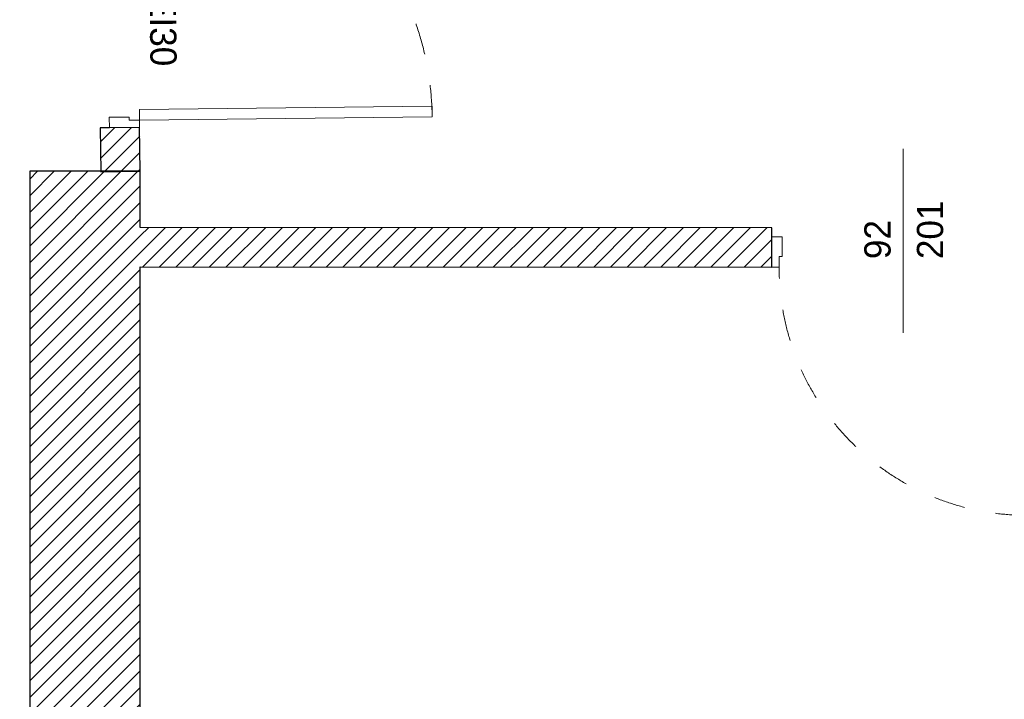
# Model space of a CAD drawing. Header units: millimetres. Extents: x 172139 to 266886, y 98118 to 138225.
# Tile 48 of 57: x 207830 to 211579, y 109411 to 111998. Entities that reach past the tile are written whole.
import ezdxf
from ezdxf.enums import TextEntityAlignment as Align

# ---------------------------------------------------------------- set-up
doc = ezdxf.new("R2010")
doc.units = ezdxf.units.MM
doc.header["$MEASUREMENT"] = 0
doc.linetypes.add('Przerywana', pattern=[240, 120, -120])
for name, color, linetype in [('Drzwi ArchiCAD', 7, 'Continuous'), ('KR_INW', 7, 'Continuous'), ('Znaczniki drzwi ArchiCADa', 7, 'Continuous')]:
    doc.layers.add(name, color=color, linetype=linetype)
for name, color, linetype, lineweight in [('Drzwi ArchiCAD_Nr_pióra__1', 7, 'Continuous', 13), ('Drzwi ArchiCAD_Nr_pióra__27', 7, 'Continuous', 25), ('KR_INW_Nr_pióra__101', 252, 'Continuous', 5), ('KR_INW_Nr_pióra__27', 7, 'Continuous', 25), ('Znaczniki drzwi ArchiCADa_Nr_pióra__7', 7, 'Continuous', 13)]:
    doc.layers.add(name, color=color, linetype=linetype, lineweight=lineweight)
doc.layers.add('Znaczniki drzwi ArchiCADa_Nr_pióra__20', color=7, linetype='Continuous', lineweight=13, true_color=0xb00000)
doc.styles.add('GENERATED_STYLE_1', font='txt')
pattern_1 = [(45, (0, 0), (-31.819804, 31.819804), [])]

# ---------------------------------------------------------------- blocks, each defined once
blk = doc.blocks.new('Drzwi 19_12')
at = {"layer": 'Drzwi ArchiCAD_Nr_pióra__1', "linetype": 'Continuous'}
for p, q in [((432, 0), (432, 944)), ((432, 944), (472, 944)), ((472, 944), (472, 0)), ((-472, 0), (-500, 0)), ((-500, 0), (-500, -115)), ((-472, -40), (-472, 0)), ((472, 0), (432, 0)), ((500, 0), (472, 0)), ((472, 0), (472, -40)), ((500, -115), (500, 0)), ((-460, -40), (-472, -40)), ((-460, -115), (-460, -40)), ((472, -40), (460, -40)), ((460, -40), (460, -115)), ((-500, -115), (-460, -115)), ((460, -115), (500, -115))]:
    blk.add_line(p, q, dxfattribs=at)
at = {"layer": 'Drzwi ArchiCAD_Nr_pióra__1', "linetype": 'Przerywana'}
blk.add_arc((472, 0), 944, 90, 180, dxfattribs=at)
at = {"layer": 'Drzwi ArchiCAD_Nr_pióra__27', "linetype": 'Continuous'}
for p, q in [((-500, 0), (-500, -115)), ((500, 0), (500, -115))]:
    blk.add_line(p, q, dxfattribs=at)
blk = doc.blocks.new('Znacznik Wym 19_12')
at = {"layer": 'Znaczniki drzwi ArchiCADa_Nr_pióra__20', "linetype": 'Continuous'}
blk.add_line((0, -400), (0, 300), dxfattribs=at)
at = {"layer": 'Znaczniki drzwi ArchiCADa_Nr_pióra__7', "style": 'GENERATED_STYLE_1'}
for tag, rotation, p in [('AC_MarkerText_3', 270, (-182.4, 72.7)), ('AC_MarkerText_2', 270, (17.6, 72.7)), ('AC_MarkerText_5', 180, (-108.8, -133))]:
    blk.add_attdef(tag, text='', height=100, rotation=rotation, dxfattribs=at).set_placement(p, align=Align.BOTTOM_LEFT)
blk = doc.blocks.new('Ściana_34', base_point=(207868.7, 111207.8))
at = {"layer": 'KR_INW_Nr_pióra__101', "linetype": 'Continuous'}
h = blk.add_hatch(dxfattribs=at)
h.set_pattern_fill('Cegła_licówka', color=256, style=0, pattern_type=2)
h.set_pattern_definition(pattern_1)
h.paths.add_polyline_path([(208288.7, 111207.5), (208288.7, 111057.5), (210693.6, 111056.2), (210693.7, 111171.2), (210693.7, 111206.2)])
at = {"layer": 'KR_INW_Nr_pióra__27', "linetype": 'Continuous'}
for p, q in [((210693.7, 111171.2), (210693.7, 111206.2)), ((210693.6, 111056.2), (210693.7, 111171.2))]:
    blk.add_line(p, q, dxfattribs=at)
at = {"layer": 'KR_INW_Nr_pióra__27', "linetype": 'Continuous', "flags": 128}
for points in [[(210693.7, 111206.2), (208288.7, 111207.5)], [(208288.7, 111057.5), (210693.6, 111056.2)]]:
    blk.add_lwpolyline(points, dxfattribs=at)
at = {"layer": 'Drzwi ArchiCAD', "linetype": 'Continuous', "xscale": -1, "zscale": 1000, "rotation": 179.9679760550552}
blk.add_blockref('Drzwi 19_12', (211193.6, 111055.9), dxfattribs=at)
at = {"layer": 'Znaczniki drzwi ArchiCADa', "color": 14, "lineweight": 13, "true_color": 0xb00000}
ref = blk.add_blockref('Znacznik Wym 19_12', (211193.7, 111205.9), dxfattribs=dict(at, rotation=359.9679760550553))
ref.add_attrib('AC_MarkerText_2', '92', dxfattribs={"layer": 'Znaczniki drzwi ArchiCADa_Nr_pióra__7', "color": 7, "height": 100, "rotation": 89.968, "style": 'GENERATED_STYLE_1'}).set_placement((211175.9, 111086.6), align=Align.BOTTOM_LEFT)
ref.add_attrib('AC_MarkerText_3', '201', dxfattribs={"layer": 'Znaczniki drzwi ArchiCADa_Nr_pióra__7', "color": 7, "height": 100, "rotation": 89.968, "style": 'GENERATED_STYLE_1'}).set_placement((211375.9, 111086.5), align=Align.BOTTOM_LEFT)
blk = doc.blocks.new('Drzwi 19_16')
at = {"layer": 'Drzwi ArchiCAD_Nr_pióra__1', "linetype": 'Continuous'}
for p, q in [((517, 0), (517, 1114)), ((517, 1114), (557, 1114)), ((557, 1114), (557, 0)), ((-557, 0), (-585, 0)), ((-585, 0), (-585, -115)), ((-557, -40), (-557, 0)), ((557, 0), (517, 0)), ((585, 0), (557, 0)), ((557, 0), (557, -40)), ((585, -115), (585, 0)), ((-545, -40), (-557, -40)), ((-545, -115), (-545, -40)), ((557, -40), (545, -40)), ((545, -40), (545, -115)), ((-585, -115), (-545, -115)), ((545, -115), (585, -115))]:
    blk.add_line(p, q, dxfattribs=at)
at = {"layer": 'Drzwi ArchiCAD_Nr_pióra__1', "linetype": 'Przerywana'}
blk.add_arc((557, 0), 1114, 90, 180, dxfattribs=at)
at = {"layer": 'Drzwi ArchiCAD_Nr_pióra__27', "linetype": 'Continuous'}
for p, q in [((-585, 0), (-585, -115)), ((585, 0), (585, -115))]:
    blk.add_line(p, q, dxfattribs=at)
blk = doc.blocks.new('Ściana_35', base_point=(208288.7, 111420.7))
at = {"layer": 'KR_INW_Nr_pióra__101', "linetype": 'Continuous'}
h = blk.add_hatch(dxfattribs=at)
h.set_pattern_fill('Cegła_licówka', color=256, style=0, pattern_type=2)
h.set_pattern_definition(pattern_1)
h.paths.add_polyline_path([(208121, 112967.6), (208123.4, 112756), (208158.4, 112756.4), (208273.4, 112757.7), (208271, 112967.6)])
h = blk.add_hatch(dxfattribs=at)
h.set_pattern_fill('Cegła_licówka', color=256, style=0, pattern_type=2)
h.set_pattern_definition(pattern_1)
h.paths.add_polyline_path([(208136.8, 111586), (208138.7, 111419), (208288.7, 111420.7), (208286.8, 111587.8), (208171.8, 111586.4)])
at = {"layer": 'KR_INW_Nr_pióra__27', "linetype": 'Continuous'}
for p, q in [((208158.4, 112756.4), (208123.4, 112756)), ((208273.4, 112757.7), (208158.4, 112756.4)), ((208171.8, 111586.4), (208136.8, 111586)), ((208286.8, 111587.8), (208171.8, 111586.4))]:
    blk.add_line(p, q, dxfattribs=at)
at = {"layer": 'KR_INW_Nr_pióra__27', "linetype": 'Continuous', "flags": 128}
for points in [[(208121, 112967.6), (208123.4, 112756)], [(208273.4, 112757.7), (208271, 112967.6)], [(208136.8, 111586), (208138.7, 111419)], [(208288.7, 111420.7), (208286.8, 111587.8)], [(208138.7, 111419), (208288.7, 111420.7)]]:
    blk.add_lwpolyline(points, dxfattribs=at)
at = {"layer": 'Drzwi ArchiCAD', "linetype": 'Continuous', "zscale": 1000, "rotation": 270.6556948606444}
blk.add_blockref('Drzwi 19_16', (208280.1, 112172.7), dxfattribs=at)
at = {"layer": 'Znaczniki drzwi ArchiCADa', "color": 14, "lineweight": 13, "true_color": 0xb00000}
ref = blk.add_blockref('Znacznik Wym 19_12', (208130.1, 112171), dxfattribs=dict(at, rotation=90.6556948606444))
ref.add_attrib('AC_MarkerText_2', '109', dxfattribs={"layer": 'Znaczniki drzwi ArchiCADa_Nr_pióra__7', "color": 7, "height": 100, "rotation": 0.6557, "style": 'GENERATED_STYLE_1'}).set_placement((208087.9, 112218.8), align=Align.BOTTOM_LEFT)
ref.add_attrib('AC_MarkerText_3', '202', dxfattribs={"layer": 'Znaczniki drzwi ArchiCADa_Nr_pióra__7', "color": 7, "height": 100, "rotation": 0.6557, "style": 'GENERATED_STYLE_1'}).set_placement((208090.2, 112018.8), align=Align.BOTTOM_LEFT)
ref.add_attrib('AC_MarkerText_5', 'EI30', dxfattribs={"layer": 'Znaczniki drzwi ArchiCADa_Nr_pióra__7', "color": 7, "height": 100, "rotation": 270.6557, "style": 'GENERATED_STYLE_1'}).set_placement((208294.9, 112094.7), align=Align.BOTTOM_LEFT)
blk = doc.blocks.new('Ściana_36', base_point=(207868.7, 111420.7))
at = {"layer": 'KR_INW_Nr_pióra__101', "linetype": 'Continuous'}
h = blk.add_hatch(dxfattribs=at)
h.set_pattern_fill('Cegła_licówka', color=256, style=0, pattern_type=2)
h.set_pattern_definition(pattern_1)
h.paths.add_polyline_path([(207868.7, 111420.7), (207868.7, 107385.1), (208288.7, 107385.1), (208288.7, 111420.7)])
at = {"layer": 'KR_INW_Nr_pióra__27', "linetype": 'Continuous', "flags": 128}
for points in [[(207868.7, 111420.7), (207868.7, 107385.1)], [(208288.7, 111420.7), (207868.7, 111420.7)], [(208288.7, 111207.5), (208288.7, 111420.7)], [(208288.7, 107385.1), (208288.7, 111057.5)]]:
    blk.add_lwpolyline(points, dxfattribs=at)

msp = doc.modelspace()

# ---------------------------------------------------------------- block references
at = {"layer": 'KR_INW'}
for name, p in [('Ściana_35', (208288.7, 111420.7)), ('Ściana_34', (207868.7, 111207.8)), ('Ściana_36', (207868.7, 111420.7))]:
    msp.add_blockref(name, p, dxfattribs=at)

doc.saveas('drawing.dxf')
